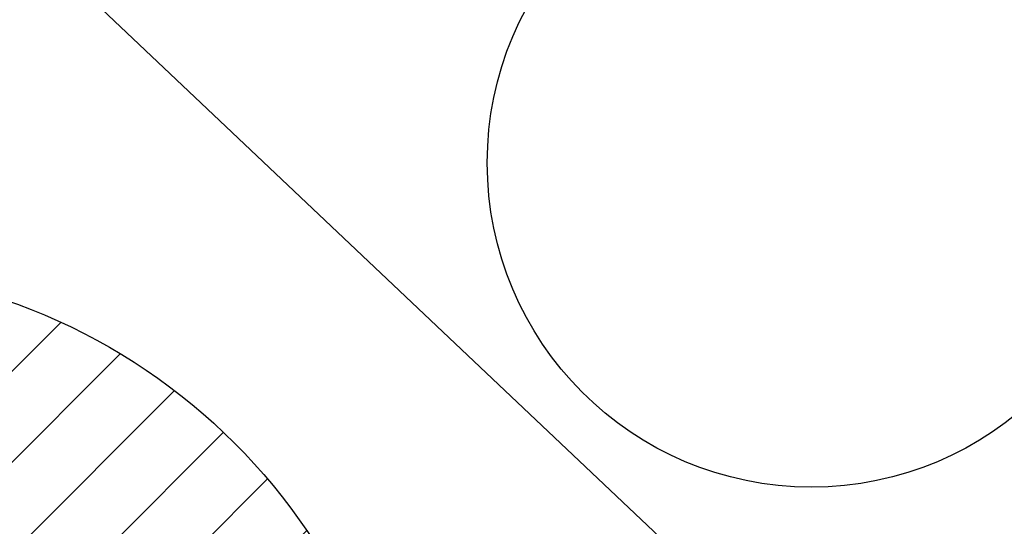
# Model space of a CAD drawing. Header units: millimetres. Extents: x 3536 to 5222, y 1741 to 3266.
# Tile 29 of 256: x 3759 to 3808, y 2929 to 2954. Entities that reach past the tile are written whole.
import ezdxf

# ---------------------------------------------------------------- set-up
doc = ezdxf.new("R2010")
doc.units = ezdxf.units.MM

msp = doc.modelspace()

# ---------------------------------------------------------------- hatches: boundary and pattern name
at = {"linetype": 'Continuous', "true_color": 0x139b48}
h = msp.add_hatch(dxfattribs=at)
h.set_pattern_fill('ANSI31', color=114)
h.set_pattern_definition([(45, (5057.2795, 2941.972), (-2.245064, 2.245064), [])])
edge = h.paths.add_edge_path()
edge.add_arc((4302.778, 2892.01), 29.537, 0, 360)
edge = h.paths.add_edge_path()
edge.add_arc((4473.417, 2892.126), 29.537, 0, 360)
edge = h.paths.add_edge_path()
edge.add_arc((3919.659, 2912.435), 29.537, 0, 360)
edge = h.paths.add_edge_path()
edge.add_arc((3749.019, 2912.319), 29.537, 0, 360)
edge = h.paths.add_edge_path()
edge.add_arc((4857.103, 2880.722), 29.537, 0, 360)
edge = h.paths.add_edge_path()
edge.add_arc((5027.743, 2880.838), 29.537, 0, 360)
edge = h.paths.add_edge_path()
edge.add_arc((4739.868, 2406.108), 29.537, 0, 360)
edge = h.paths.add_edge_path()
edge.add_arc((4569.228, 2405.992), 29.537, 0, 360)
edge = h.paths.add_edge_path()
edge.add_arc((4187.014, 2393.99), 29.537, 0, 360)
edge = h.paths.add_edge_path()
edge.add_arc((4016.375, 2393.873), 29.537, 0, 360)
edge = h.paths.add_edge_path()
edge.add_arc((4301.7, 1920.388), 29.537, 0, 360)
edge = h.paths.add_edge_path()
edge.add_arc((4472.339, 1920.504), 29.537, 0, 360)

# ---------------------------------------------------------------- linework, layer by layer
at = {"color": 5}
msp.add_line((3721.473, 2994.247), (3836.774, 2885.215), dxfattribs=at)
at = {"color": 114, "linetype": 'Continuous', "true_color": 0x139b48}
for centre, radius in [((3798.433, 2947.053), 16.028), ((3749.019, 2912.319), 29.537)]:
    msp.add_circle(centre, radius, dxfattribs=at)

doc.saveas('drawing.dxf')
